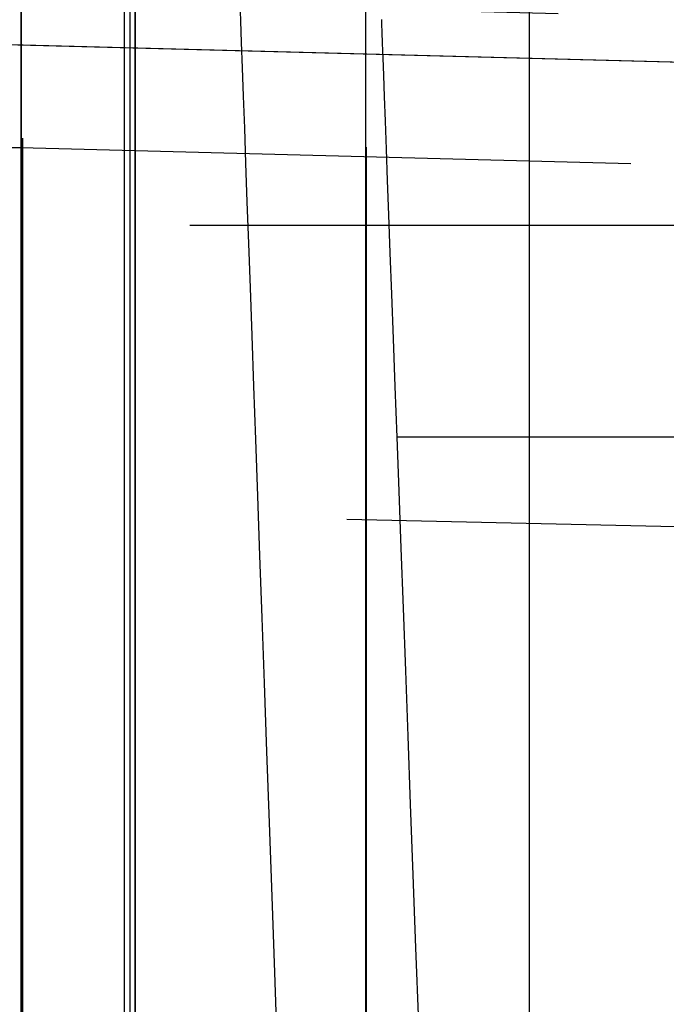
# Model space of a CAD drawing. Header units: millimetres. Extents: x -15 to 7, y 1 to 148.
# Tile 45 of 256: x -6.349 to -5.409, y 13.1 to 14.533. Entities that reach past the tile are written whole.
import ezdxf

# ---------------------------------------------------------------- set-up
doc = ezdxf.new("R2010")
doc.units = ezdxf.units.MM
doc.header["$MEASUREMENT"] = 0
doc.layers.add('Default', color=7, linetype='Continuous', true_color=0x000000)

msp = doc.modelspace()

# ---------------------------------------------------------------- linework, layer by layer
at = {"layer": 'Default', "color": 254, "true_color": 0xcad1ee}
for points in [[(-5.846111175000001, 11.3917790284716), (-5.846111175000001, 101.3085973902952)], [(-6.34722234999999, 11.5888057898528), (-6.34722235, 100.441931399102)], [(-6.34722235, 100.441931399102), (-6.347222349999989, 11.5888057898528)], [(-6.34722234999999, 11.5888057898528), (-6.34722235, 100.441931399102)], [(-6.34722234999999, 11.5888057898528), (-6.34722235, 100.441931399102)], [(-6.34722235, 11.5888057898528), (-6.34722235, 100.441931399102)], [(-6.34722235, 11.5888057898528), (-6.34722235, 100.441931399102)], [(-6.197222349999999, 11.5888057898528), (-6.197222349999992, 100.441931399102)], [(-6.197222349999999, 11.5888057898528), (-6.197222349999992, 100.441931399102)], [(-6.18936657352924, 100.441931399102), (-6.189366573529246, 11.58880578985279)], [(-6.18936657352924, 100.441931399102), (-6.189366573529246, 11.58880578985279)], [(-6.181510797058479, 11.5888057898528), (-6.18151079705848, 100.441931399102)], [(-6.181510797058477, 100.441931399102), (-6.18151079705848, 11.5888057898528)], [(-5.607799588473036, 8.203255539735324), (-5.607799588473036, 69.06425235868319)], [(-7.639764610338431, 14.52994270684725), (-5.345000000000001, 14.46985218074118)], [(-7.63976461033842, 14.37994270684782), (-6.344999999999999, 14.34603810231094)], [(-6.345, 12.0784752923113), (-6.345, 14.3601746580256)], [(-5.845, 12.0915682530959), (-5.845, 14.347081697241)]]:
    msp.add_lwpolyline(points, dxfattribs=at)
at = {"layer": 'Default', "color": 1, "true_color": 0xff0000, "extrusion": (1, 0, 0)}
for points in [[(12.47652907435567, -30.01128831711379), (17.0353169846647, -30.25020426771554)], [(13.27796707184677, -34.21378388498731), (13.27796707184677, -30.05328990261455)]]:
    msp.add_lwpolyline(points, dxfattribs=at)
at = {"layer": 'Default', "color": 254, "true_color": 0xcad1ee, "extrusion": (1, -6.277240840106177e-16, -6.967322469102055e-18)}
msp.add_lwpolyline([(13.11091431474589, -97.00294457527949), (13.17443020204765, -97.00364955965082), (13.23848509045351, -97.00578955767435), (13.30303702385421, -97.00940124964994), (13.36804167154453, -97.01452000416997), (13.43345235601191, -97.02117971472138), (13.4992200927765, -97.02941263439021), (13.56529364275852, -97.03924920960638), (13.63161957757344, -97.05071791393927), (13.69814235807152, -97.06384508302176), (13.76480442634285, -97.07865475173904), (13.83154631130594, -97.09516849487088), (13.898306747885, -97.11340527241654), (13.96502280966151, -97.13338128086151), (14.03163005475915, -97.15510981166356), (14.09806268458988, -97.17860111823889), (14.164253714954, -97.20386229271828), (14.23013515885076, -97.23089715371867), (14.29563822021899, -97.25970614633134), (14.36069349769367, -97.29028625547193), (14.42523119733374, -97.32263093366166), (14.48918135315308, -97.35673004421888), (14.55247405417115, -97.39256982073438), (14.61503967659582, -97.43013284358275), (14.67680911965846, -97.46939803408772), (14.73771404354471, -97.5103406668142), (14.79768710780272, -97.55293240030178), (14.85666220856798, -97.59714132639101), (14.91457471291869, -97.64293203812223), (14.97136168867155, -97.6902657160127), (15.02696212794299, -97.73910023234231), (15.08131716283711, -97.78939027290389), (15.13437027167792, -97.84108747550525), (15.18606747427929, -97.89414058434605), (15.23635751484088, -97.94849561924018), (15.28519203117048, -98.00409605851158), (15.33252570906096, -98.06088303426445), (15.37831642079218, -98.11879553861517), (15.42252534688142, -98.17777063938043), (15.465117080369, -98.23774370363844), (15.50605971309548, -98.29864862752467), (15.54532490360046, -98.36041807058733), (15.58288792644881, -98.42298369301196), (15.61872770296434, -98.48627639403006), (15.65282681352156, -98.55022654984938), (15.68517149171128, -98.61476424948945), (15.71575160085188, -98.67981952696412), (15.74456059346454, -98.74532258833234), (15.77159545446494, -98.81120403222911), (15.79685662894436, -98.87739506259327), (15.82034793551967, -98.94382769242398), (15.84207646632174, -99.01043493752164), (15.86205247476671, -99.07715099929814), (15.88028925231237, -99.14391143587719), (15.89680299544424, -99.21065332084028), (15.91161266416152, -99.27731538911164), (15.924739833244, -99.3438381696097), (15.9362085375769, -99.41016410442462), (15.94604511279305, -99.47623765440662), (15.95427803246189, -99.54200539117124), (15.96093774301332, -99.60741607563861), (15.96605649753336, -99.67242072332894), (15.96966818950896, -99.73697265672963), (15.97180818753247, -99.8010275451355), (15.97251317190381, -99.86454343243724), (15.97180818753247, -99.92805931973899), (15.96966818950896, -99.99211420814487), (15.96605649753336, -100.0566661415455), (15.96093774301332, -100.1216707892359), (15.95427803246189, -100.1870814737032), (15.94604511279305, -100.2528492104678), (15.9362085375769, -100.3189227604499), (15.924739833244, -100.3852486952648), (15.91161266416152, -100.4517714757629), (15.89680299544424, -100.5184335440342), (15.88028925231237, -100.5851754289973), (15.86205247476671, -100.6519358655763), (15.84207646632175, -100.7186519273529), (15.82034793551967, -100.7852591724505), (15.79685662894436, -100.8516918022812), (15.77159545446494, -100.9178828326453), (15.74456059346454, -100.9837642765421), (15.71575160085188, -101.0492673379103), (15.68517149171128, -101.114322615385), (15.65282681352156, -101.1788603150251), (15.61872770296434, -101.2428104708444), (15.58288792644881, -101.3061031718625), (15.54532490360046, -101.3686687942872), (15.50605971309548, -101.4304382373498), (15.465117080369, -101.491343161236), (15.42252534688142, -101.5513162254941), (15.37831642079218, -101.6102913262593), (15.33252570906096, -101.66820383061), (15.28519203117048, -101.7249908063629), (15.23635751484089, -101.7805912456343), (15.18606747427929, -101.8349462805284), (15.13437027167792, -101.8879993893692), (15.08131716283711, -101.9396965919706), (15.02696212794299, -101.9899866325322), (14.97136168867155, -102.0388211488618), (14.91457471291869, -102.0861548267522), (14.85666220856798, -102.1319455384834), (14.79768710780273, -102.1761544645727), (14.73771404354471, -102.2187461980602), (14.67680911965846, -102.2596888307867), (14.61503967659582, -102.2989540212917), (14.55247405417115, -102.3365170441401), (14.48918135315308, -102.3723568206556), (14.42523119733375, -102.4064559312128), (14.36069349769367, -102.4388006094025), (14.29563822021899, -102.4693807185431), (14.23013515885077, -102.4981897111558), (14.16425371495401, -102.5252245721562), (14.09806268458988, -102.5504857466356), (14.03163005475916, -102.5739770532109), (13.96502280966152, -102.595705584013), (13.898306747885, -102.6156815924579), (13.83154631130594, -102.6339183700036), (13.76480442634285, -102.6504321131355), (13.69814235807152, -102.6652417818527), (13.63161957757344, -102.6783689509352), (13.56529364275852, -102.6898376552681), (13.4992200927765, -102.6996742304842), (13.43345235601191, -102.7079071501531), (13.36804167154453, -102.7145668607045), (13.30303702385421, -102.7196856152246), (13.23848509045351, -102.7232973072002), (13.17443020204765, -102.7254373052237), (13.1109143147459, -102.726142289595)], dxfattribs=at)
at = {"layer": 'Default', "color": 1, "true_color": 0xff0000, "extrusion": (0.9993908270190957, 0.03489949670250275, -7.512218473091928e-17)}
msp.add_lwpolyline([(15.02949918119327, -38.1565890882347), (15.02693244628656, -37.98317732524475), (15.01924726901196, -37.81063726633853), (15.00646619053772, -37.63896507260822), (14.9886117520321, -37.46815690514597), (14.96570649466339, -37.29820892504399), (14.93777295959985, -37.12911729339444), (14.90483368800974, -36.96087817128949), (14.86691122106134, -36.79348771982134), (14.82391592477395, -36.62688984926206), (14.77581875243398, -36.46122689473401), (14.72273312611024, -36.29679265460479), (14.6647724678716, -36.13388092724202), (14.60205019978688, -35.97278551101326), (14.53467974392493, -35.81380020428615), (14.46277452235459, -35.65721880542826), (14.38644795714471, -35.50333511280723), (14.30573523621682, -35.35212473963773), (14.22058852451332, -35.20337153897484), (14.13099670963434, -35.05708166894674), (14.03694867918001, -34.9132612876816), (13.93830148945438, -34.77178829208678), (13.83511855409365, -34.63282039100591), (13.72769829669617, -34.49678346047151), (13.61633914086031, -34.3641033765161), (13.50135080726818, -34.23510289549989), (13.3828401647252, -34.10982498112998), (13.26080135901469, -33.98827582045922), (13.13522853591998, -33.87046160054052), (13.00611584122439, -33.75638850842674), (12.87345742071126, -33.64606273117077), (12.73724742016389, -33.53949045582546), (12.59747998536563, -33.4366778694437)], dxfattribs=at)
at = {"layer": 'Default', "color": 1, "true_color": 0xff0000, "extrusion": (0.008208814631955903, -0.2350696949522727, 0.9719438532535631)}
msp.add_lwpolyline([(-5.311875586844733, 5.49566972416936), (-5.318413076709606, 5.495963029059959), (-5.324998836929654, 5.496403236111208), (-5.331628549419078, 5.496993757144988), (-5.338297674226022, 5.497737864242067), (-5.345001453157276, 5.498638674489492), (-5.351734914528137, 5.499699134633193), (-5.358492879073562, 5.500922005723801), (-5.365269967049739, 5.502309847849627), (-5.372060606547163, 5.50386500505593), (-5.378859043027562, 5.505589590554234), (-5.385659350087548, 5.507485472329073), (-5.392455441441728, 5.50955425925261), (-5.399241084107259, 5.511797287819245), (-5.406009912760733, 5.514215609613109), (-5.41275544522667, 5.516809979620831), (-5.419471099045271, 5.519580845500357), (-5.426150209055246, 5.522528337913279), (-5.432786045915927, 5.52565226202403), (-5.439371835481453, 5.528952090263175), (-5.445900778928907, 5.532426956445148), (-5.452366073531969, 5.536075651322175), (-5.458760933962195, 5.539896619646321), (-5.465078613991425, 5.543887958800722), (-5.471312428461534, 5.548047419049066), (-5.47745577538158, 5.552372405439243), (-5.48350215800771, 5.556859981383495), (-5.489445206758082, 5.561506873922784), (-5.495278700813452, 5.566309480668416), (-5.500996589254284, 5.571263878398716), (-5.506593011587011, 5.576365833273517), (-5.512062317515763, 5.581610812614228), (-5.517399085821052, 5.586993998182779), (-5.522598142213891, 5.592510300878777), (-5.527654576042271, 5.598154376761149), (-5.532563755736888, 5.603920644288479), (-5.537321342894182, 5.609803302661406), (-5.541923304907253, 5.615796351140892), (-5.546365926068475, 5.621893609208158), (-5.55064581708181, 5.628088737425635), (-5.55475992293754, 5.63437525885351), (-5.55870552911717, 5.640746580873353), (-5.562480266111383, 5.647196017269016), (-5.566082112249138, 5.653716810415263), (-5.56950939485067, 5.66030215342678), (-5.572760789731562, 5.666945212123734), (-5.575835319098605, 5.67363914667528), (-5.578732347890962, 5.680377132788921), (-5.58145157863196, 5.68715238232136), (-5.58399304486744, 5.69395816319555), (-5.586357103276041, 5.700787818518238), (-5.588544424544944, 5.707634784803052), (-5.590555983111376, 5.714492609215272), (-5.592393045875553, 5.721354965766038), (-5.594057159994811, 5.728215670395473), (-5.595550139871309, 5.735068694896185), (-5.59687405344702, 5.741908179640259), (-5.598031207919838, 5.74872844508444), (-5.599024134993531, 5.755524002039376), (-5.599855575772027, 5.762289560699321), (-5.600528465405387, 5.769020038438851), (-5.601045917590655, 5.77571056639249), (-5.601411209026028, 5.782356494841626), (-5.60162776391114, 5.788953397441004), (-5.601699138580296, 5.795497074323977)], dxfattribs=at)
at = {"layer": 'Default', "color": 254, "true_color": 0xcad1ee, "extrusion": (1, 0, 0)}
for points in [[(14.6459352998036, -33.9392328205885), (14.63927659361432, -33.93915893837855), (14.63256153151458, -33.93893466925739), (14.62579451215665, -33.93855617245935), (14.61898018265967, -33.93801974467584), (14.61212343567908, -33.93732183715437), (14.60522940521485, -33.93645907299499), (14.59830346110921, -33.9354282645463), (14.59135120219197, -33.93422643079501), (14.58437844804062, -33.93285081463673), (14.5773912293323, -33.93129889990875), (14.57039577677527, -33.92956842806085), (14.5633985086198, -33.92765741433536), (14.55640601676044, -33.92556416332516), (14.54942505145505, -33.92328728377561), (14.54246250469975, -33.92082570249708), (14.53552539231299, -33.91817867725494), (14.52862083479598, -33.91534580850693), (14.52175603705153, -33.91232704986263), (14.51493826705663, -33.90912271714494), (14.50817483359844, -33.90573349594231), (14.50147306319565, -33.90216044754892), (14.49484027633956, -33.89840501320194), (14.48828376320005, -33.89446901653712), (14.48181075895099, -33.89035466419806), (14.47542841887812, -33.88606454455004), (14.46914379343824, -33.88160162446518), (14.46296380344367, -33.87696924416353), (14.45689521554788, -33.87217111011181), (14.45094461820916, -33.86721128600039), (14.44511839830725, -33.86209418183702), (14.43942271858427, -33.85682454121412), (14.43386349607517, -33.85140742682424), (14.42844638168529, -33.84584820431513), (14.42317674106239, -33.84015252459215), (14.41805963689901, -33.83432630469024), (14.4130998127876, -33.82837570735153), (14.40830167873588, -33.82230711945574), (14.40366929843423, -33.81612712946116), (14.39920637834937, -33.80984250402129), (14.39491625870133, -33.8034601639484), (14.39080190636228, -33.79698715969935), (14.38686590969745, -33.79043064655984), (14.38311047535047, -33.78379785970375), (14.37953742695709, -33.77709608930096), (14.37614820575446, -33.77033265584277), (14.37294387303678, -33.76351488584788), (14.36992511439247, -33.75665008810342), (14.36709224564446, -33.74974553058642), (14.36444522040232, -33.74280841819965), (14.3619836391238, -33.73584587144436), (14.35970675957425, -33.72886490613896), (14.35761350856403, -33.7218724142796), (14.35570249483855, -33.71487514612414), (14.35397202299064, -33.7078796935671), (14.35242010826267, -33.70089247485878), (14.35104449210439, -33.69391972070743), (14.3498426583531, -33.68696746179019), (14.3488118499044, -33.68004151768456), (14.34794908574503, -33.67314748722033), (14.34725117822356, -33.66629074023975), (14.34671475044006, -33.65947641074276), (14.34633625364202, -33.65270939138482), (14.34611198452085, -33.6459943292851), (14.3460381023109, -33.6393356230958)], [(13.1109143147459, -98.32832693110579), (13.14501208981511, -98.32870539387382), (13.17939922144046, -98.32985422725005), (13.21405318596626, -98.33179312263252), (13.24895018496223, -98.33454106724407), (13.28406516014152, -98.33811625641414), (13.31937181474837, -98.34253600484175), (13.35484264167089, -98.34781665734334), (13.39044895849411, -98.35397349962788), (13.42616094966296, -98.36102066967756), (13.46194771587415, -98.36897107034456), (13.49777733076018, -98.37783628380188), (13.53361690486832, -98.38762648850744), (13.56943265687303, -98.39835037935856), (13.60518999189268, -98.41001509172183), (13.6408535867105, -98.42262613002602), (13.67638748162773, -98.43618730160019), (13.71175517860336, -98.45070065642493), (13.74691974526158, -98.46616643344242), (13.78184392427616, -98.48258301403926), (13.81649024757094, -98.49994688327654), (13.85082115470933, -98.51825259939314), (13.88479911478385, -98.53749277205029), (13.91838675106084, -98.55765804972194), (13.95154696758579, -98.57873711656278), (13.98424307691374, -98.6007166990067), (14.01643892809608, -98.62358158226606), (14.04809903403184, -98.6473146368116), (14.07918869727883, -98.6718968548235), (14.10967413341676, -98.69730739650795), (14.13952259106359, -98.72352364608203), (14.16870246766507, -98.75052127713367), (14.1971834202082, -98.77827432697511), (14.22493647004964, -98.80675527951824), (14.25193410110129, -98.83593515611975), (14.27815035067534, -98.86578361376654), (14.30356089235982, -98.89626904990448), (14.3281431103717, -98.92735871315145), (14.35187616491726, -98.95901881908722), (14.37474104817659, -98.99121467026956), (14.39672063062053, -99.02391077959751), (14.41779969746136, -99.05707099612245), (14.43796497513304, -99.09065863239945), (14.45720514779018, -99.12463659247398), (14.47551086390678, -99.15896749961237), (14.49287473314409, -99.19361382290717), (14.50929131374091, -99.22853800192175), (14.52475709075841, -99.26370256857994), (14.53927044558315, -99.29907026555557), (14.5528316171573, -99.33460416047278), (14.56544265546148, -99.3702677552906), (14.57710736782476, -99.40602509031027), (14.5878312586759, -99.44184084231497), (14.59762146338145, -99.47768041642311), (14.60648667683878, -99.51351003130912), (14.61443707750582, -99.54929679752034), (14.62148424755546, -99.58500878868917), (14.62764108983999, -99.62061510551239), (14.63292174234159, -99.6560859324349), (14.63734149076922, -99.69139258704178), (14.64091667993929, -99.72650756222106), (14.64366462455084, -99.76140456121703), (14.64560351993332, -99.79605852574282), (14.64675235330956, -99.83044565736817), (14.64713081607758, -99.86454343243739), (14.64675235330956, -99.8986412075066), (14.64560351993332, -99.93302833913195), (14.64366462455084, -99.96768230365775), (14.64091667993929, -100.0025793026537), (14.63734149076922, -100.037694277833), (14.63292174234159, -100.0730009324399), (14.62764108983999, -100.1084717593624), (14.62148424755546, -100.1440780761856), (14.61443707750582, -100.1797900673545), (14.60648667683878, -100.2155768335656), (14.59762146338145, -100.2514064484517), (14.5878312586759, -100.2872460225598), (14.57710736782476, -100.3230617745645), (14.56544265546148, -100.3588191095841), (14.5528316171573, -100.394482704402), (14.53927044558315, -100.4300165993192), (14.52475709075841, -100.4653842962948), (14.50929131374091, -100.5005488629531), (14.49287473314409, -100.5354730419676), (14.47551086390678, -100.5701193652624), (14.45720514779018, -100.6044502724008), (14.43796497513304, -100.6384282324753), (14.41779969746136, -100.6720158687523), (14.39672063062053, -100.7051760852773), (14.37474104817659, -100.7378721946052), (14.35187616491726, -100.7700680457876), (14.3281431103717, -100.8017281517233), (14.30356089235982, -100.8328178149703), (14.27815035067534, -100.8633032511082), (14.25193410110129, -100.8931517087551), (14.22493647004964, -100.9223315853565), (14.1971834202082, -100.9508125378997), (14.16870246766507, -100.9785655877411), (14.13952259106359, -101.0055632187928), (14.10967413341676, -101.0317794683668), (14.07918869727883, -101.0571900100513), (14.04809903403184, -101.0817722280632), (14.01643892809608, -101.1055052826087), (13.98424307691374, -101.128370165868), (13.95154696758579, -101.150349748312), (13.91838675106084, -101.1714288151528), (13.88479911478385, -101.1915940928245), (13.85082115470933, -101.2108342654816), (13.81649024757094, -101.2291399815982), (13.78184392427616, -101.2465038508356), (13.74691974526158, -101.2629204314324), (13.71175517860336, -101.2783862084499), (13.67638748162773, -101.2928995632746), (13.6408535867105, -101.3064607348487), (13.60518999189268, -101.3190717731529), (13.56943265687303, -101.3307364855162), (13.53361690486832, -101.3414603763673), (13.49777733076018, -101.3512505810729), (13.46194771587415, -101.3601157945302), (13.42616094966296, -101.3680661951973), (13.39044895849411, -101.3751133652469), (13.35484264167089, -101.3812702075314), (13.31937181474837, -101.386550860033), (13.28406516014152, -101.3909706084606), (13.24895018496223, -101.3945457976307), (13.21405318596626, -101.3972937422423), (13.17939922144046, -101.3992326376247), (13.14501208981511, -101.400381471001), (13.1109143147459, -101.400759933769)], [(14.3460381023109, -24.8605722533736), (14.3460381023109, -33.6393356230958)], [(13.64528513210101, -35.06042906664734), (13.64528513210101, -24.76955999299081)], [(13.1109143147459, -101.400759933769), (13.0768165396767, -101.400381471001), (13.04242940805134, -101.3992326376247), (13.00777544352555, -101.3972937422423), (12.97287844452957, -101.3945457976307), (12.93776346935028, -101.3909706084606), (12.90245681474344, -101.386550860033), (12.86698598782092, -101.3812702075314), (12.8313796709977, -101.3751133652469), (12.79566767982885, -101.3680661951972), (12.75988091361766, -101.3601157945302), (12.72405129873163, -101.3512505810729), (12.6882117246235, -101.3414603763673), (12.65239597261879, -101.3307364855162), (12.61663863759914, -101.3190717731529), (12.58097504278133, -101.3064607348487), (12.54544114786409, -101.2928995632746), (12.51007345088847, -101.2783862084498), (12.47490888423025, -101.2629204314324), (12.43998470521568, -101.2465038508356), (12.40533838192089, -101.2291399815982), (12.37100747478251, -101.2108342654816), (12.33702951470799, -101.1915940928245), (12.303441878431, -101.1714288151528), (12.27028166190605, -101.150349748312), (12.2375855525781, -101.128370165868), (12.20538970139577, -101.1055052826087), (12.17372959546, -101.0817722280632), (12.14263993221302, -101.0571900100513), (12.11215449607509, -101.0317794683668), (12.08230603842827, -101.0055632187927), (12.05312616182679, -100.9785655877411), (12.02464520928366, -100.9508125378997), (11.99689215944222, -100.9223315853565), (11.96989452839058, -100.893151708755), (11.94367827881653, -100.8633032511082), (11.91826773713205, -100.8328178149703), (11.89368551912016, -100.8017281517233), (11.8699524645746, -100.7700680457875), (11.84708758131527, -100.7378721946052), (11.82510799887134, -100.7051760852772), (11.80402893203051, -100.6720158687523), (11.78386365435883, -100.6384282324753), (11.7646234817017, -100.6044502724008), (11.74631776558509, -100.5701193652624), (11.72895389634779, -100.5354730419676), (11.71253731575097, -100.5005488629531), (11.69707153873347, -100.4653842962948), (11.68255818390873, -100.4300165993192), (11.66899701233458, -100.394482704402), (11.6563859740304, -100.3588191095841), (11.64472126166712, -100.3230617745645), (11.63399737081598, -100.2872460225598), (11.62420716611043, -100.2514064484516), (11.61534195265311, -100.2155768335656), (11.60739155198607, -100.1797900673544), (11.60034438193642, -100.1440780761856), (11.59418753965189, -100.1084717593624), (11.58890688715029, -100.0730009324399), (11.58448713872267, -100.037694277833), (11.5809119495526, -100.0025793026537), (11.57816400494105, -99.96768230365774), (11.57622510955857, -99.93302833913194), (11.57507627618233, -99.8986412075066), (11.57469781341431, -99.86454343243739), (11.57507627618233, -99.83044565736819), (11.57622510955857, -99.79605852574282), (11.57816400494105, -99.76140456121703), (11.5809119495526, -99.72650756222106), (11.58448713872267, -99.69139258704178), (11.58890688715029, -99.65608593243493), (11.59418753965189, -99.6206151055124), (11.60034438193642, -99.58500878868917), (11.60739155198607, -99.54929679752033), (11.61534195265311, -99.51351003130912), (11.62420716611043, -99.4776804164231), (11.63399737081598, -99.44184084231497), (11.64472126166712, -99.40602509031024), (11.6563859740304, -99.37026775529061), (11.66899701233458, -99.3346041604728), (11.68255818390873, -99.29907026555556), (11.69707153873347, -99.26370256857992), (11.71253731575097, -99.22853800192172), (11.72895389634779, -99.19361382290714), (11.74631776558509, -99.15896749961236), (11.7646234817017, -99.12463659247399), (11.78386365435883, -99.09065863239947), (11.80402893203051, -99.05707099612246), (11.82510799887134, -99.02391077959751), (11.84708758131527, -98.99121467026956), (11.8699524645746, -98.95901881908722), (11.89368551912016, -98.92735871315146), (11.91826773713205, -98.89626904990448), (11.94367827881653, -98.86578361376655), (11.96989452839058, -98.83593515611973), (11.99689215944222, -98.80675527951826), (12.02464520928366, -98.77827432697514), (12.05312616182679, -98.7505212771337), (12.08230603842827, -98.72352364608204), (12.11215449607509, -98.69730739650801), (12.14263993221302, -98.67189685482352), (12.17372959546, -98.64731463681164), (12.20538970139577, -98.62358158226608), (12.23758555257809, -98.60071669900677), (12.27028166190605, -98.57873711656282), (12.303441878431, -98.55765804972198), (12.33702951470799, -98.53749277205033), (12.37100747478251, -98.51825259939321), (12.40533838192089, -98.49994688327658), (12.43998470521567, -98.48258301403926), (12.47490888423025, -98.46616643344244), (12.51007345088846, -98.45070065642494), (12.54544114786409, -98.4361873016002), (12.58097504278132, -98.42262613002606), (12.61663863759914, -98.41001509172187), (12.65239597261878, -98.39835037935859), (12.6882117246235, -98.38762648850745), (12.72405129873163, -98.37783628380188), (12.75988091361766, -98.36897107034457), (12.79566767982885, -98.36102066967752), (12.83137967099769, -98.35397349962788), (12.86698598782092, -98.34781665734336), (12.90245681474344, -98.34253600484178), (12.93776346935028, -98.33811625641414), (12.97287844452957, -98.33454106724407), (13.00777544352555, -98.33179312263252), (13.04242940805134, -98.32985422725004), (13.0768165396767, -98.3287053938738), (13.1109143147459, -98.32832693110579)], [(13.1109143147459, -102.726142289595), (13.1109143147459, -101.400759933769)], [(13.1109143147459, -98.3283269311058), (13.1109143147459, -97.00294457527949)]]:
    msp.add_lwpolyline(points, dxfattribs=at)
at = {"layer": 'Default', "color": 254, "true_color": 0xcad1ee, "extrusion": (1, 1.461715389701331e-15, 8.628109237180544e-16)}
msp.add_lwpolyline([(12.17058720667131, -33.57302787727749), (12.29466296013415, -33.66040899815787), (12.41629486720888, -33.75115244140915), (12.53539858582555, -33.84518398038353), (12.65188977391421, -33.94242938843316), (12.76568408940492, -34.04281443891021), (12.87669719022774, -34.14626490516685), (12.98484473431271, -34.25270656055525), (13.09004237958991, -34.36206517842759), (13.19219992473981, -34.47426789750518), (13.29123982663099, -34.58922970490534), (13.38709673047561, -34.70685814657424), (13.47970528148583, -34.8270607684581), (13.56900012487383, -34.94974511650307), (13.65491590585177, -35.07481873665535), (13.7373872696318, -35.20218917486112), (13.81634886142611, -35.33176397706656), (13.89172292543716, -35.46345494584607), (13.96344783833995, -35.59716547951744), (14.03148244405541, -35.73279051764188), (14.09578558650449, -35.87022499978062), (14.15631610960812, -36.00936386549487), (14.21303285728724, -36.15010205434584), (14.26589467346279, -36.29233450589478), (14.31486040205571, -36.43595615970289), (14.35988888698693, -36.5808619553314), (14.40093897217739, -36.72694683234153), (14.43796950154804, -36.8741057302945), (14.4709393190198, -37.02223358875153), (14.49980726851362, -37.17122534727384), (14.52453219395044, -37.32097594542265), (14.54507293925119, -37.4713803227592), (14.56138834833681, -37.62233341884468), (14.56150290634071, -37.62355410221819)], dxfattribs=at)
at = {"layer": 'Default', "color": 254, "true_color": 0xcad1ee, "extrusion": (-0.02615901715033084, 0.0006849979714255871, 0.9996575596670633)}
msp.add_lwpolyline([(-14.39042030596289, -5.947013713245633), (-14.39042030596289, -8.933149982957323)], dxfattribs=at)
at = {"layer": 'Default', "color": 254, "true_color": 0xcad1ee, "extrusion": (1, 4.645102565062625e-15, 3.840754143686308e-15)}
msp.add_lwpolyline([(12.16467416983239, -33.58167359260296), (12.28851502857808, -33.66888933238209), (12.40991721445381, -33.7594614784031), (12.52879638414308, -33.85331581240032), (12.64506819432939, -33.950378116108), (12.75864830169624, -34.05057417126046), (12.86945236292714, -34.15382975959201), (12.97739603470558, -34.26007066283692), (13.08239497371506, -34.36922266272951), (13.18435940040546, -34.48121330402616), (13.28321224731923, -34.59595805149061), (13.37888823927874, -34.71336456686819), (13.47132210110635, -34.83334051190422), (13.56044855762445, -34.95579354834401), (13.64620233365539, -35.08063133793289), (13.72851815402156, -35.20776154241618), (13.80733074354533, -35.3370918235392), (13.8825625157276, -35.46853433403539), (13.95415201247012, -35.60199281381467), (14.02205815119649, -35.73736230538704), (14.08623984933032, -35.87453785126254), (14.14665602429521, -36.01341449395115), (14.20326559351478, -36.15388727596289), (14.25602747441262, -36.29585123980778), (14.30490058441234, -36.43920142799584), (14.34984384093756, -36.58383288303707), (14.39081616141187, -36.72964064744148), (14.42777646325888, -36.8765197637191), (14.46068366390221, -37.02436527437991), (14.48949668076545, -37.17307222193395), (14.51417443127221, -37.32253564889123), (14.5346758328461, -37.47265059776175), (14.55095980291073, -37.62331211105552), (14.5510285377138, -37.62404452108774)], dxfattribs=at)
at = {"layer": 'Default', "color": 254, "true_color": 0xcad1ee, "extrusion": (-0.02615901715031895, 0.0006849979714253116, 0.9996575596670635)}
msp.add_lwpolyline([(-14.32497793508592, -10.23198390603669), (-14.32497793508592, -4.088010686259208)], dxfattribs=at)
at = {"layer": 'Default', "color": 254, "true_color": 0xcad1ee, "extrusion": (0.02615901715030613, -0.0006849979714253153, 0.9996575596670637)}
msp.add_lwpolyline([(14.32497793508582, 3.281082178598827), (14.32497793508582, 5.57741977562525)], dxfattribs=at)
at = {"layer": 'Default', "color": 1, "true_color": 0xff0000, "extrusion": (0.999392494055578, 0.03480396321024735, -0.001823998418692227)}
msp.add_lwpolyline([(11.63313520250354, -29.96666870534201), (14.73935809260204, -30.12936005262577)], dxfattribs=at)
at = {"layer": 'Default', "color": 254, "true_color": 0xcad1ee, "extrusion": (0.0261590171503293, -0.0006849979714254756, 0.9996575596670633)}
msp.add_lwpolyline([(14.32497793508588, 4.916295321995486), (14.32497793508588, 3.281082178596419)], dxfattribs=at)
at = {"layer": 'Default', "color": 1, "true_color": 0xff0000, "extrusion": (0.0121869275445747, -0.3489879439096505, 0.937047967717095)}
msp.add_lwpolyline([(-5.311510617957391, 0.8240362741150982), (-5.318048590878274, 0.8243216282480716), (-5.32463506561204, 0.8247538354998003), (-5.331265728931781, 0.8253363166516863), (-5.337936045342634, 0.8260723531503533), (-5.344641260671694, 0.8269650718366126), (-5.3513764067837, 0.828017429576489), (-5.358136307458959, 0.8292321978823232), (-5.364915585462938, 0.8306119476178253), (-5.371708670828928, 0.8321590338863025), (-5.378509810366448, 0.8338755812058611), (-5.385313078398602, 0.8357634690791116), (-5.392112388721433, 0.8378243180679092), (-5.3989015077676, 0.840059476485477), (-5.405674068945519, 0.8424700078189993), (-5.412423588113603, 0.8450566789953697), (-5.419143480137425, 0.8478199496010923), (-5.425827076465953, 0.8507599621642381), (-5.432467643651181, 0.8538765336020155), (-5.439058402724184, 0.8571691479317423), (-5.445592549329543, 0.8606369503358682), (-5.452063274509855, 0.8642787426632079), (-5.458463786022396, 0.8680929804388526), (-5.464787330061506, 0.8720777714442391), (-5.471027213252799, 0.8762308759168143), (-5.477176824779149, 0.8805497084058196), (-5.48322965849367, 0.8850313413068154), (-5.489179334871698, 0.8896725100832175), (-5.495019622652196, 0.8944696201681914), (-5.500744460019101, 0.8994187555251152), (-5.506347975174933, 0.9045156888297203), (-5.511824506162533, 0.9097558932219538), (-5.517168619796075, 0.915134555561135), (-5.5223751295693, 0.9206465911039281), (-5.527439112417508, 0.9262866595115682), (-5.532355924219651, 0.9320491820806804), (-5.537121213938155, 0.9379283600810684), (-5.541730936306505, 0.94391819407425), (-5.546181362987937, 0.9500125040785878), (-5.550469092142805, 0.9562049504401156), (-5.554591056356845, 0.9624890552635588), (-5.55854452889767, 0.9688582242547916), (-5.56232712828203, 0.9753057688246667), (-5.565936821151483, 0.9818249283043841), (-5.569371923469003, 0.9884088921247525), (-5.572631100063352, 0.9950508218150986), (-5.575713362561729, 1.00174387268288), (-5.578618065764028, 1.008481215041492), (-5.581344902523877, 1.015256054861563), (-5.583893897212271, 1.022061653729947), (-5.5862653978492, 1.028891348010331), (-5.5884600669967, 1.035738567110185), (-5.590478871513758, 1.04259685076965), (-5.592323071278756, 1.049459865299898), (-5.59399420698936, 1.056321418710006), (-5.595494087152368, 1.063175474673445), (-5.596824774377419, 1.070016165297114), (-5.597988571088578, 1.076837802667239), (-5.59898800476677, 1.08363488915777), (-5.59982581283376, 1.090402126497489), (-5.600504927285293, 1.097134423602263), (-5.601028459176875, 1.103826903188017), (-5.601399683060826, 1.110474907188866), (-5.601622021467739, 1.11707400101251), (-5.601699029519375, 1.123619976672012)], dxfattribs=at)
at = {"layer": 'Default', "color": 254, "true_color": 0xcad1ee, "extrusion": (0.02615901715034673, -0.0006849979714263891, 0.9996575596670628)}
msp.add_lwpolyline([(14.17502933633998, 5.835786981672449), (14.17502933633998, 7.131439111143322)], dxfattribs=at)
at = {"layer": 'Default', "color": 254, "true_color": 0xcad1ee, "extrusion": (0.02615901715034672, 0.9996575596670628, 0.0006849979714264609)}
msp.add_lwpolyline([(8.013315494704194, -24.90418098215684), (6.718107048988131, -24.87027636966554)], dxfattribs=at)
at = {"layer": 'Default', "color": 254, "true_color": 0xcad1ee, "extrusion": (0.02615901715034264, 0.9996575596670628, -0.0006849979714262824)}
msp.add_lwpolyline([(8.013315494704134, -33.59571316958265), (6.718107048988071, -33.62961778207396)], dxfattribs=at)
at = {"layer": 'Default', "color": 254, "true_color": 0xcad1ee, "extrusion": (1, -2.468394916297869e-13, 3.834055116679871e-14)}
msp.add_lwpolyline([(14.34603810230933, -24.86057225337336), (14.34609339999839, -24.85481148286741), (14.34625955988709, -24.84904543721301), (14.3465368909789, -24.84327731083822), (14.34692557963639, -24.83751031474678), (14.34742568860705, -24.83174767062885), (14.34803715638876, -24.82599260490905), (14.3487597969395, -24.82024834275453), (14.34959329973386, -24.81451810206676), (14.35053723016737, -24.80880508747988), (14.35159103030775, -24.80311248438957), (14.35275401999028, -24.79744345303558), (14.35402539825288, -24.79180112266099), (14.35540424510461, -24.78618858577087), (14.35688952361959, -24.78060889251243), (14.35848008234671, -24.77506504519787), (14.36017465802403, -24.76955999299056)], dxfattribs=at)
at = {"layer": 'Default', "color": 254, "true_color": 0xcad1ee, "extrusion": (0.02615901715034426, 0.9996575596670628, 0.0006849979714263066)}
msp.add_lwpolyline([(6.718476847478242, -24.77927381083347), (5.718134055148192, -24.75308788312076)], dxfattribs=at)
at = {"layer": 'Default', "color": 1, "true_color": 0xff0000}
for points in [[(-3.96061984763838, 14.2332019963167), (-6.102147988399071, 14.2332019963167)], [(5.398304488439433, 13.92530515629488), (-5.800526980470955, 13.92530515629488)]]:
    msp.add_lwpolyline(points, dxfattribs=at)
at = {"layer": 'Default', "color": 1, "true_color": 0xff0000, "extrusion": (0.01597784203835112, -0.4575455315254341, 0.8890426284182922)}
msp.add_lwpolyline([(-5.311008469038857, -3.763984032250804), (-5.317556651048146, -3.763709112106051), (-5.324153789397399, -3.763286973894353), (-5.330795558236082, -3.762714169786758), (-5.337477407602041, -3.761987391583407), (-5.344194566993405, -3.761103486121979), (-5.350942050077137, -3.760059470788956), (-5.35771466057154, -3.758852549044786), (-5.364506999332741, -3.75748012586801), (-5.371313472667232, -3.7559398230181), (-5.378128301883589, -3.754229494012), (-5.384945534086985, -3.752347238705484), (-5.391759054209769, -3.750291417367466), (-5.398562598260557, -3.748060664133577), (-5.405349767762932, -3.74565389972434), (-5.41211404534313, -3.743070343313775), (-5.41884881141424, -3.740309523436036), (-5.425547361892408, -3.737371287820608), (-5.432202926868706, -3.734255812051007), (-5.43880869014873, -3.730963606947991), (-5.445357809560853, -3.727495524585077), (-5.451843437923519, -3.723852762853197), (-5.458258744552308, -3.720036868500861), (-5.464596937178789, -3.716049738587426), (-5.470851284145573, -3.711893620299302), (-5.47701513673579, -3.707571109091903), (-5.483081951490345, -3.703085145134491), (-5.489045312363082, -3.698439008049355), (-5.494898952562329, -3.693636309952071), (-5.500636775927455, -3.688680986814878), (-5.506252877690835, -3.683577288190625), (-5.511741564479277, -3.678329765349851), (-5.517097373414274, -3.672943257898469), (-5.522315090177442, -3.667422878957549), (-5.527389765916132, -3.661773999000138), (-5.53231673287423, -3.656002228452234), (-5.537091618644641, -3.650113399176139), (-5.541710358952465, -3.644113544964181), (-5.546169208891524, -3.638008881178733), (-5.550464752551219, -3.631805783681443), (-5.554593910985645, -3.625510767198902), (-5.558553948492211, -3.619130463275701), (-5.562342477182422, -3.612671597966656), (-5.565957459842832, -3.60614096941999), (-5.569397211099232, -3.599545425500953), (-5.57266039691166, -3.592891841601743), (-5.575746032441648, -3.586187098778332), (-5.57865347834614, -3.579438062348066), (-5.581382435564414, -3.572651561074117), (-5.583932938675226, -3.565834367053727), (-5.58630534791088, -3.558993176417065), (-5.58850033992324, -3.552134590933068), (-5.590518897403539, -3.545265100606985), (-5.592362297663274, -3.538391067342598), (-5.594032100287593, -3.531518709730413), (-5.595530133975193, -3.524654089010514), (-5.59685848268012, -3.517803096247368), (-5.59801947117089, -3.510971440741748), (-5.599015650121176, -3.504164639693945), (-5.599849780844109, -3.497388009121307), (-5.600524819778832, -3.490646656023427), (-5.601043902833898, -3.48394547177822), (-5.601410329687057, -3.477289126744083), (-5.601627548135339, -3.470682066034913), (-5.601699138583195, -3.464128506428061)], dxfattribs=at)
at = {"layer": 'Default', "color": 1, "true_color": 0xff0000, "extrusion": (0.01953032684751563, -0.5592753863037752, 0.8287518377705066)}
msp.add_lwpolyline([(-5.310377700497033, -8.204757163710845), (-5.316933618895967, -8.204495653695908), (-5.323538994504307, -8.204086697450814), (-5.330189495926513, -8.203526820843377), (-5.336880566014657, -8.20281268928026), (-5.343607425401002, -8.201941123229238), (-5.350365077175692, -8.20090911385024), (-5.357148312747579, -8.199713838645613), (-5.363951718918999, -8.19835267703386), (-5.37076968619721, -8.196823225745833), (-5.377596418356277, -8.195123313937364), (-5.384425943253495, -8.193251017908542), (-5.391252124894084, -8.191204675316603), (-5.3980686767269, -8.188982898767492), (-5.404869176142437, -8.186584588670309), (-5.411647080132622, -8.184008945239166), (-5.418395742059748, -8.181255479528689), (-5.425108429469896, -8.178324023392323), (-5.431778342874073, -8.175214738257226), (-5.438398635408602, -8.171928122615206), (-5.444962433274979, -8.168465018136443), (-5.451462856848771, -8.164826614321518), (-5.45789304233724, -8.16101445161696), (-5.464246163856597, -8.157030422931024), (-5.470515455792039, -8.152876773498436), (-5.476694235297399, -8.148556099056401), (-5.482775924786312, -8.14407134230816), (-5.488754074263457, -8.139425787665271), (-5.494622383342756, -8.13462305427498), (-5.500374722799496, -8.129667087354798), (-5.506005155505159, -8.12456214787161), (-5.511507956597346, -8.119312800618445), (-5.516877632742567, -8.113923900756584), (-5.522108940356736, -8.108400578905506), (-5.527196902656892, -8.102748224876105), (-5.532136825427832, -8.096972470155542), (-5.536924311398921, -8.091079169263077), (-5.541555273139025, -8.085074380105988), (-5.546025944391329, -8.078964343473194), (-5.550332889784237, -8.072755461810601), (-5.554473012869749, -8.066454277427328), (-5.558443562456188, -8.06006745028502), (-5.562242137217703, -8.053601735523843), (-5.565866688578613, -8.047063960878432), (-5.569315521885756, -8.040461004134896), (-5.572587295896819, -8.033799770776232), (-5.575681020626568, -8.027087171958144), (-5.578596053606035, -8.020330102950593), (-5.581332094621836, -8.013535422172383), (-5.583889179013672, -8.006709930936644), (-5.586267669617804, -7.999860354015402), (-5.58846824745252, -7.99299332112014), (-5.590491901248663, -7.986115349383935), (-5.592339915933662, -7.979232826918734), (-5.594013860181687, -7.972351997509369), (-5.595515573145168, -7.965478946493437), (-5.596847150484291, -7.958619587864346), (-5.598010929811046, -7.951779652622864), (-5.599009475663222, -7.944964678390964), (-5.599845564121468, -7.938180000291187), (-5.600522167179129, -7.931430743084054), (-5.601042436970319, -7.924721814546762), (-5.60140968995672, -7.918057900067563), (-5.601627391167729, -7.911443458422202), (-5.601699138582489, -7.904882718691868)], dxfattribs=at)
at = {"layer": 'Default', "color": 254, "true_color": 0xcad1ee, "extrusion": (0.01331166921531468, -0.0003001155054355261, 0.9999113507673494)}
msp.add_lwpolyline([(-4.87402432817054, 13.78317492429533), (-5.874113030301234, 13.8057202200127)], dxfattribs=at)
at = {"layer": 'Default', "color": 1, "true_color": 0xff0000, "extrusion": (0.02283570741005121, -0.6539291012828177, 0.7562111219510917)}
msp.add_lwpolyline([(-5.309618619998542, -12.48845307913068), (-5.316183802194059, -12.48820774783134), (-5.322799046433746, -12.48781469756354), (-5.329460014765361, -12.48727042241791), (-5.336162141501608, -12.48657155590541), (-5.342900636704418, -12.48571488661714), (-5.34967049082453, -12.48469737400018), (-5.356466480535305, -12.48351616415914), (-5.363283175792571, -12.48216860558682), (-5.370114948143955, -12.48065226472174), (-5.3769559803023, -12.47896494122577), (-5.383800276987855, -12.47710468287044), (-5.390641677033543, -12.47506979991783), (-5.397473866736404, -12.47285887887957), (-5.404290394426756, -12.47047079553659), (-5.411084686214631, -12.46790472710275), (-5.417850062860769, -12.46516016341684), (-5.424579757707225, -12.46223691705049), (-5.431266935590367, -12.4591351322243), (-5.437904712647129, -12.45585529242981), (-5.44448617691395, -12.4523982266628), (-5.451004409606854, -12.44876511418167), (-5.457452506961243, -12.44495748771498), (-5.463823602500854, -12.44097723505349), (-5.470110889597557, -12.43682659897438), (-5.47630764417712, -12.432508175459), (-5.482407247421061, -12.4280249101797), (-5.488403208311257, -12.42338009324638), (-5.494289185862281, -12.41857735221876), (-5.500059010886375, -12.41362064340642), (-5.505706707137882, -12.40851424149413), (-5.511226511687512, -12.40326272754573), (-5.516612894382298, -12.39787097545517), (-5.521860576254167, -12.39234413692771), (-5.526964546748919, -12.38668762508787), (-5.531920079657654, -12.38090709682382), (-5.536722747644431, -12.37500843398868), (-5.541368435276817, -12.36899772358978), (-5.545853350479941, -12.36288123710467), (-5.55017403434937, -12.35666540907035), (-5.554327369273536, -12.35035681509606), (-5.558310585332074, -12.34396214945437), (-5.562121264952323, -12.33748820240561), (-5.56575734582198, -12.33094183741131), (-5.569217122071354, -12.32432996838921), (-5.572499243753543, -12.31765953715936), (-5.575602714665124, -12.31093749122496), (-5.57852688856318, -12.30417076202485), (-5.5812714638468, -12.29736624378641), (-5.583836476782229, -12.29053077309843), (-5.586222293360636, -12.28367110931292), (-5.588429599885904, -12.27679391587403), (-5.590459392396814, -12.26990574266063), (-5.592312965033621, -12.26301300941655), (-5.593991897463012, -12.25612199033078), (-5.595498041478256, -12.24923879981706), (-5.596833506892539, -12.24236937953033), (-5.598000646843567, -12.23551948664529), (-5.599002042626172, -12.22869468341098), (-5.599840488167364, -12.22190032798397), (-5.600518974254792, -12.21514156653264), (-5.601040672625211, -12.20842332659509), (-5.601408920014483, -12.2017503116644), (-5.601627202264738, -12.19512699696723), (-5.601699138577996, -12.18855762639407)], dxfattribs=at)
at = {"layer": 'Default', "color": 254, "true_color": 0xcad1ee, "extrusion": (0, 1, 0)}
for points in [[(5.345, -24.7433740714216), (6.345, -24.76955999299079)], [(5.645, -102.726142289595), (7.845, -102.764543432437)], [(7.845, -96.9645434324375), (5.645, -97.00294457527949)], [(5.645, -97.00294457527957), (7.844999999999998, -96.96454343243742)], [(1.495, -98.36454343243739), (5.645, -98.32832693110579)], [(5.645, -101.400759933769), (1.495, -101.364543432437)]]:
    msp.add_lwpolyline(points, dxfattribs=at)
at = {"layer": 'Default', "color": 254, "true_color": 0xcad1ee, "extrusion": (1, 1.603953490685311e-16, 1.534280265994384e-16)}
msp.add_lwpolyline([(13.1109143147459, -97.00294457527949), (13.04739842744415, -97.00364955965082), (12.98334353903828, -97.00578955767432), (12.91879160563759, -97.00940124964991), (12.85378695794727, -97.01452000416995), (12.78837627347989, -97.0211797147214), (12.72260853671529, -97.02941263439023), (12.65653498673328, -97.03924920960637), (12.59020905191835, -97.05071791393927), (12.52368627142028, -97.06384508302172), (12.45702420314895, -97.07865475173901), (12.39028231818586, -97.09516849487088), (12.3235218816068, -97.11340527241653), (12.25680581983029, -97.1333812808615), (12.19019857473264, -97.15510981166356), (12.12376594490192, -97.17860111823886), (12.05757491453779, -97.20386229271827), (11.99169347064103, -97.23089715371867), (11.9261904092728, -97.25970614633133), (11.86113513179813, -97.29028625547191), (11.79659743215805, -97.32263093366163), (11.73264727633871, -97.35673004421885), (11.66935457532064, -97.3925698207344), (11.60678895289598, -97.43013284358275), (11.54501950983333, -97.46939803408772), (11.48411458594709, -97.51034066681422), (11.42414152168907, -97.55293240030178), (11.36516642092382, -97.59714132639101), (11.30725391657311, -97.64293203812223), (11.25046694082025, -97.6902657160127), (11.19486650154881, -97.7391002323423), (11.1405114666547, -97.78939027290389), (11.08745835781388, -97.84108747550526), (11.03576115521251, -97.89414058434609), (10.98547111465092, -97.94849561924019), (10.93663659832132, -98.00409605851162), (10.88930292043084, -98.06088303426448), (10.84351220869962, -98.11879553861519), (10.79930328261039, -98.17777063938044), (10.7567115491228, -98.23774370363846), (10.71576891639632, -98.2986486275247), (10.67650372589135, -98.36041807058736), (10.63894070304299, -98.422983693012), (10.60310092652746, -98.48627639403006), (10.56900181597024, -98.5502265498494), (10.53665713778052, -98.61476424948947), (10.50607702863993, -98.67981952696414), (10.47726803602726, -98.74532258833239), (10.45023317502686, -98.81120403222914), (10.42497200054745, -98.87739506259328), (10.40148069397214, -98.943827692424), (10.37975216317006, -99.01043493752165), (10.3597761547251, -99.07715099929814), (10.34153937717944, -99.1439114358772), (10.32502563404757, -99.2106533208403), (10.31021596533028, -99.27731538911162), (10.2970887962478, -99.34383816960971), (10.28562009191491, -99.41016410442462), (10.27578351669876, -99.47623765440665), (10.26755059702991, -99.54200539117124), (10.26089088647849, -99.6074160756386), (10.25577213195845, -99.67242072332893), (10.25216043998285, -99.73697265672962), (10.25002044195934, -99.8010275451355), (10.249315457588, -99.86454343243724), (10.25002044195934, -99.92805931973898), (10.25216043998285, -99.99211420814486), (10.25577213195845, -100.0566661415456), (10.26089088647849, -100.1216707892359), (10.26755059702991, -100.1870814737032), (10.27578351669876, -100.2528492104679), (10.28562009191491, -100.3189227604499), (10.2970887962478, -100.3852486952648), (10.31021596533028, -100.4517714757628), (10.32502563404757, -100.5184335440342), (10.34153937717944, -100.5851754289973), (10.3597761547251, -100.6519358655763), (10.37975216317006, -100.7186519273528), (10.40148069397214, -100.7852591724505), (10.42497200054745, -100.8516918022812), (10.45023317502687, -100.9178828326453), (10.47726803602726, -100.9837642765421), (10.50607702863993, -101.0492673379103), (10.53665713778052, -101.114322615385), (10.56900181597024, -101.1788603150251), (10.60310092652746, -101.2428104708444), (10.63894070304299, -101.3061031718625), (10.67650372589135, -101.3686687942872), (10.71576891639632, -101.4304382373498), (10.7567115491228, -101.491343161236), (10.79930328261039, -101.551316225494), (10.84351220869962, -101.6102913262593), (10.88930292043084, -101.66820383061), (10.93663659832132, -101.7249908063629), (10.98547111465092, -101.7805912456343), (11.03576115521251, -101.8349462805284), (11.08745835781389, -101.8879993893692), (11.1405114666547, -101.9396965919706), (11.19486650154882, -101.9899866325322), (11.25046694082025, -102.0388211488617), (11.30725391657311, -102.0861548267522), (11.36516642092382, -102.1319455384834), (11.42414152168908, -102.1761544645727), (11.48411458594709, -102.2187461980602), (11.54501950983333, -102.2596888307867), (11.60678895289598, -102.2989540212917), (11.66935457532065, -102.3365170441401), (11.73264727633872, -102.3723568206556), (11.79659743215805, -102.4064559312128), (11.86113513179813, -102.4388006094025), (11.92619040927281, -102.4693807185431), (11.99169347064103, -102.4981897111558), (12.05757491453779, -102.5252245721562), (12.12376594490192, -102.5504857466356), (12.19019857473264, -102.5739770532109), (12.25680581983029, -102.595705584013), (12.3235218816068, -102.6156815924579), (12.39028231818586, -102.6339183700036), (12.45702420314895, -102.6504321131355), (12.52368627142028, -102.6652417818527), (12.59020905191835, -102.6783689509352), (12.65653498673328, -102.6898376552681), (12.72260853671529, -102.6996742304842), (12.78837627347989, -102.7079071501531), (12.85378695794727, -102.7145668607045), (12.91879160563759, -102.7196856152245), (12.98334353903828, -102.7232973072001), (13.04739842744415, -102.7254373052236), (13.1109143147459, -102.726142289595)], dxfattribs=at)
at = {"layer": 'Default', "color": 1, "true_color": 0xff0000}
for points in [[(-6.029201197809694, 14.5580125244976, -37.32909532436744), (-6.028243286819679, 14.53108353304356, -37.16608289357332), (-6.027113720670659, 14.49932904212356, -37.0038951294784), (-6.02581325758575, 14.4627704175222, -36.84253034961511), (-6.024339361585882, 14.42133638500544, -36.68184946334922), (-6.022690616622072, 14.37498714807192, -36.5219373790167), (-6.020869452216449, 14.32379104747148, -36.36312856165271), (-6.018878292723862, 14.26781627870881, -36.20575765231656), (-6.016724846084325, 14.20727956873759, -36.05043566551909), (-6.014416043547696, 14.14237581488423, -35.89753751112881), (-6.011953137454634, 14.07314027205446, -35.74704389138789), (-6.009337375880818, 13.99960807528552, -35.59893560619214), (-6.00656972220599, 13.92180635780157, -35.45319788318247), (-6.00365006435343, 13.83973202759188, -35.30983269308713), (-6.000578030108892, 13.7533746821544, -35.16884607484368), (-5.99735324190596, 13.66272376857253, -35.03024413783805), (-5.99397080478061, 13.56764175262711, -34.89390959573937), (-5.990432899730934, 13.46819001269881, -34.75999430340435), (-5.986749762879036, 13.36465635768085, -34.62890849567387), (-5.982931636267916, 13.25732876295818, -34.50106289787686), (-5.978989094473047, 13.14650456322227, -34.37676805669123), (-5.974925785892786, 13.03228638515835, -34.25606474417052)], [(-5.769144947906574, 13.07314756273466, -34.42288989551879), (-5.773175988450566, 13.18260280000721, -34.54478930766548), (-5.777084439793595, 13.28874870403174, -34.67036305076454), (-5.780863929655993, 13.39141166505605, -34.79946743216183), (-5.784508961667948, 13.49042449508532, -34.93195199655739), (-5.788014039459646, 13.58562000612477, -35.06766628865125), (-5.791373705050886, 13.67683582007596, -35.2064519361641), (-5.794582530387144, 13.76393560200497, -35.34812519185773), (-5.797635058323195, 13.84679107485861, -35.49249731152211), (-5.800525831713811, 13.9252739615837, -35.63937955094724), (-5.803249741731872, 13.99926307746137, -35.78857687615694), (-5.805803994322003, 14.06866972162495, -35.93987702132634), (-5.80818661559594, 14.13341464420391, -36.09306597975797), (-5.810395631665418, 14.1934185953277, -36.24792974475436), (-5.812429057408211, 14.24861100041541, -36.40425044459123), (-5.814284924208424, 14.29895721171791, -36.56180410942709), (-5.815961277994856, 14.34443173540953, -36.72036722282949), (-5.817456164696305, 14.38500907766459, -36.87971626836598), (-5.818768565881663, 14.42067301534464, -37.03962657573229), (-5.819899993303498, 14.45144245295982, -37.19987760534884), (-5.820852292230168, 14.47734469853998, -37.36025249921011), (-5.821627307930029, 14.49840706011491, -37.52053439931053), (-5.82222688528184, 14.51466570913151, -37.68050811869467), (-5.822652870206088, 14.5261877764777, -37.83997254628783), (-5.822907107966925, 14.53304696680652, -37.99873157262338)]]:
    msp.add_polyline3d(points, dxfattribs=at)

doc.saveas('drawing.dxf')
